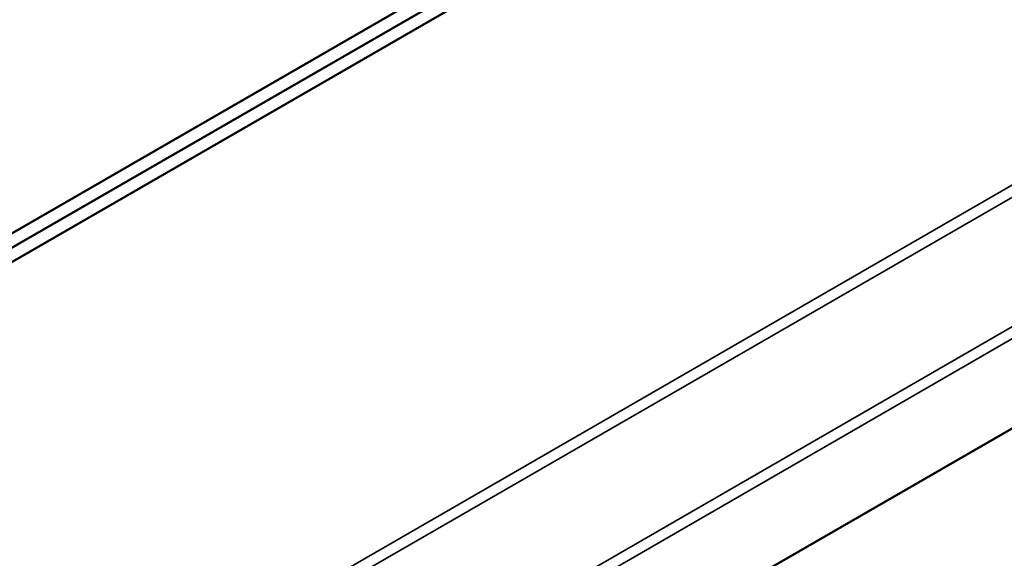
# Model space of a CAD drawing. Header units: millimetres. Extents: x 15 to 430, y 13 to 300.
# Tile 14 of 16: x 325 to 353, y 153 to 169. Entities that reach past the tile are written whole.
import ezdxf

# ---------------------------------------------------------------- set-up
doc = ezdxf.new("R2010")
doc.units = ezdxf.units.MM
doc.header["$LTSCALE"] = 1.5
doc.layers.add('Visible (ISO)', color=7, linetype='Continuous', lineweight=50)
doc.layers.add('Visible Narrow (ISO)', color=7, linetype='Continuous', lineweight=35)

msp = doc.modelspace()

# ---------------------------------------------------------------- linework, layer by layer
at = {"layer": 'Visible (ISO)'}
for p, q in [((307.148, 151.679), (351.733, 177.42)), ((308.229, 152.711), (349.238, 176.388)), ((309.77, 154.009), (347.697, 175.906)), ((329.417, 143.329), (357.748, 159.686))]:
    msp.add_line(p, q, dxfattribs=at)
at = {"layer": 'Visible Narrow (ISO)'}
for p, q in [((361.824, 168.976), (321.56, 145.729)), ((321.818, 145.533), (362.006, 168.735)), ((363.318, 165.797), (323.692, 142.92)), ((323.783, 142.628), (363.381, 165.49))]:
    msp.add_line(p, q, dxfattribs=at)

doc.saveas('drawing.dxf')
